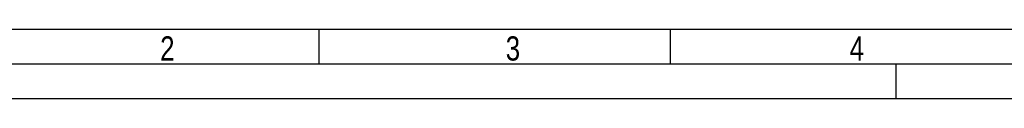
# Model space of a CAD drawing. Header units: millimetres. Extents: x 0 to 594, y 0 to 439.
# Tile 2 of 57: x 83 to 226, y 0 to 10. Entities that reach past the tile are written whole.
import ezdxf

# ---------------------------------------------------------------- set-up
doc = ezdxf.new("R2010")
doc.units = ezdxf.units.MM
doc.header["$LTSCALE"] = 32.67
doc.layers.get('0').update_dxf_attribs({"linetype": 'CONTINUOUS'})
doc.styles.get("Standard").update_dxf_attribs({"font": 'txt', "width": 0.8})

msp = doc.modelspace()

# ---------------------------------------------------------------- linework, layer by layer
at = {"color": 7, "linetype": 'Continuous'}
for p, q in [((584, 10), (25, 10)), ((126.6, 10), (126.6, 5)), ((177.4, 10), (177.4, 5)), ((210, 5), (210, 0)), ((0, 0), (594, 0))]:
    msp.add_line(p, q, dxfattribs=at)
at = {"color": 2, "linetype": 'Continuous'}
msp.add_line((589, 5), (20, 5), dxfattribs=at)

# ---------------------------------------------------------------- texts
at = {"color": 2, "linetype": 'Continuous', "char_height": 3.5, "width": 2.8, "attachment_point": 1, "line_spacing_factor": 0.9}
for s, insert in [('2', (103.674, 9)), ('3', (153.627, 9)), ('4', (203.329, 9))]:
    msp.add_mtext(s, dxfattribs=dict(at, insert=insert))

doc.saveas('drawing.dxf')
